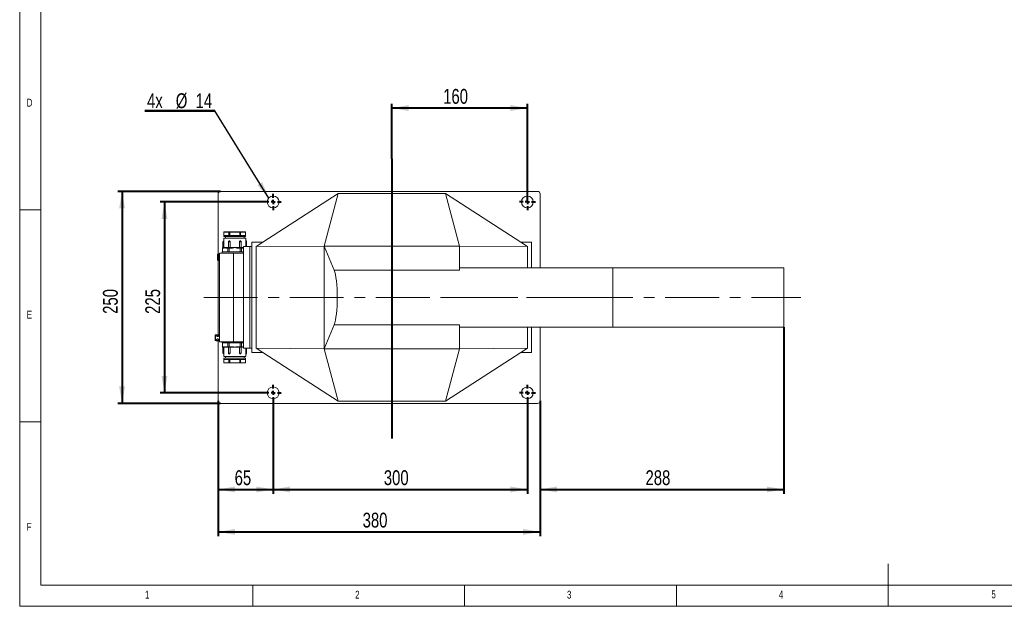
# Model space of a CAD drawing. Header units: millimetres. Extents: x 5 to 583, y 5 to 292.
# Tile 1 of 8: x 5 to 237, y 5 to 143. Entities that reach past the tile are written whole.
import ezdxf

# ---------------------------------------------------------------- set-up
doc = ezdxf.new("R2010")
doc.units = ezdxf.units.MM
doc.linetypes.add('CENTERX2', pattern=[20.32, 12.7, -2.54, 2.54, -2.54])
doc.layers.add('KÓTY_DO_VÝKRESŮ_NA_WEB', color=7, linetype='Continuous', lineweight=40)
doc.styles.add('SLDTEXTSTYLE0', font='TXT', dxfattribs={"width": 0.75})
doc.dimstyles.new('SLDDIMSTYLE0', dxfattribs={"dimtxt": 3.5, "dimasz": 4, "dimexe": 0, "dimexo": 0.0625, "dimgap": 0.875, "dimtad": 1, "dimdec": 1, "dimlfac": 5, "dimrnd": 1e-09, "dimzin": 12, "dimdsep": 46, "dimtxsty": 'SLDTEXTSTYLE0', "dimsah": 1, "dimcen": 0.09, "dimadec": 0, "dimazin": 3, "dimtfac": 1, "dimtofl": 0, "dimtmove": 0, "dimatfit": 3, "dimfxl": 1, "dimfrac": 2, "dimtolj": 1, "dimtzin": 12, "dimarcsym": 0})
doc.dimstyles.new('SLDDIMSTYLE2', dxfattribs={"dimtxt": 0.18, "dimasz": 4, "dimexe": 0, "dimexo": 0.0625, "dimgap": 0, "dimtad": 0, "dimtih": 1, "dimtoh": 1, "dimdec": 0, "dimrnd": 1e-09, "dimzin": 0, "dimdsep": 46, "dimtxsty": 'Standard', "dimsah": 1, "dimcen": 0.09, "dimadec": 0, "dimazin": 0, "dimtfac": 4, "dimtdec": 0, "dimtofl": 0, "dimtmove": 0, "dimatfit": 3, "dimfxl": 1, "dimfrac": 2, "dimtolj": 1, "dimtzin": 0, "dimarcsym": 0})

# ---------------------------------------------------------------- blocks, each defined once
blk = doc.blocks.new('_D_10')
at = {"layer": 'KÓTY_DO_VÝKRESŮ_NA_WEB'}
for p, q in [((92.82, 110.48), (92.82, 123.47)), ((124.82, 100.34), (124.82, 123.47)), ((124.82, 122.47), (92.82, 122.47))]:
    blk.add_line(p, q, dxfattribs=at)
for points in [[(92.82, 122.47), (96.82, 121.77), (96.82, 123.17)], [(124.82, 122.47), (120.82, 123.17), (120.82, 121.77)]]:
    blk.add_solid(points, dxfattribs=at)
at = {"layer": 'KÓTY_DO_VÝKRESŮ_NA_WEB', "insert": (104.94, 126.98), "char_height": 3.5, "attachment_point": 1, "style": 'SLDTEXTSTYLE0'}
blk.add_mtext('160', dxfattribs=at)
blk = doc.blocks.new('_D_11')
at = {"layer": 'KÓTY_DO_VÝKRESŮ_NA_WEB'}
for p, q in [((62.91, 100.33), (38.16, 100.33)), ((39.16, 100.33), (39.16, 55.33)), ((62.91, 55.33), (38.16, 55.33))]:
    blk.add_line(p, q, dxfattribs=at)
for points in [[(39.16, 100.33), (38.46, 96.33), (39.86, 96.33)], [(39.16, 55.33), (39.86, 59.33), (38.46, 59.33)]]:
    blk.add_solid(points, dxfattribs=at)
at = {"layer": 'KÓTY_DO_VÝKRESŮ_NA_WEB', "insert": (34.64, 73.95), "char_height": 3.5, "attachment_point": 1, "rotation": 90, "style": 'SLDTEXTSTYLE0'}
blk.add_mtext('225', dxfattribs=at)
blk = doc.blocks.new('_D_12')
at = {"layer": 'KÓTY_DO_VÝKRESŮ_NA_WEB'}
for p, q in [((52.41, 102.83), (28.16, 102.83)), ((29.16, 102.83), (29.16, 52.83)), ((52.41, 52.83), (28.16, 52.83))]:
    blk.add_line(p, q, dxfattribs=at)
for points in [[(29.16, 102.83), (28.46, 98.83), (29.86, 98.83)], [(29.16, 52.83), (29.86, 56.83), (28.46, 56.83)]]:
    blk.add_solid(points, dxfattribs=at)
at = {"layer": 'KÓTY_DO_VÝKRESŮ_NA_WEB', "insert": (24.64, 73.95), "char_height": 3.5, "attachment_point": 1, "rotation": 90, "style": 'SLDTEXTSTYLE0'}
blk.add_mtext('250', dxfattribs=at)
blk = doc.blocks.new('_D_13')
at = {"layer": 'KÓTY_DO_VÝKRESŮ_NA_WEB'}
for p, q in [((51.82, 53.42), (51.82, 31.55)), ((64.82, 53.42), (64.82, 31.55)), ((51.82, 32.55), (64.82, 32.55))]:
    blk.add_line(p, q, dxfattribs=at)
for points in [[(51.82, 32.55), (55.82, 31.85), (55.82, 33.25)], [(64.82, 32.55), (60.82, 33.25), (60.82, 31.85)]]:
    blk.add_solid(points, dxfattribs=at)
at = {"layer": 'KÓTY_DO_VÝKRESŮ_NA_WEB', "insert": (55.73, 37.07), "char_height": 3.5, "attachment_point": 1, "style": 'SLDTEXTSTYLE0'}
blk.add_mtext('65', dxfattribs=at)
blk = doc.blocks.new('_D_14')
at = {"layer": 'KÓTY_DO_VÝKRESŮ_NA_WEB'}
for p, q in [((64.82, 53.42), (64.82, 31.55)), ((124.82, 53.42), (124.82, 31.55)), ((64.82, 32.55), (124.82, 32.55))]:
    blk.add_line(p, q, dxfattribs=at)
for points in [[(64.82, 32.55), (68.82, 31.85), (68.82, 33.25)], [(124.82, 32.55), (120.82, 33.25), (120.82, 31.85)]]:
    blk.add_solid(points, dxfattribs=at)
at = {"layer": 'KÓTY_DO_VÝKRESŮ_NA_WEB', "insert": (90.94, 37.07), "char_height": 3.5, "attachment_point": 1, "style": 'SLDTEXTSTYLE0'}
blk.add_mtext('300', dxfattribs=at)
blk = doc.blocks.new('_D_15')
at = {"layer": 'KÓTY_DO_VÝKRESŮ_NA_WEB'}
for p, q in [((51.82, 53.42), (51.82, 21.55)), ((127.82, 53.42), (127.82, 21.55)), ((51.82, 22.55), (127.82, 22.55))]:
    blk.add_line(p, q, dxfattribs=at)
for points in [[(51.82, 22.55), (55.82, 21.85), (55.82, 23.25)], [(127.82, 22.55), (123.82, 23.25), (123.82, 21.85)]]:
    blk.add_solid(points, dxfattribs=at)
at = {"layer": 'KÓTY_DO_VÝKRESŮ_NA_WEB', "insert": (85.94, 27.07), "char_height": 3.5, "attachment_point": 1, "style": 'SLDTEXTSTYLE0'}
blk.add_mtext('380', dxfattribs=at)
blk = doc.blocks.new('_D_16')
at = {"layer": 'KÓTY_DO_VÝKRESŮ_NA_WEB'}
for p, q in [((185.34, 70.82), (185.34, 31.55)), ((127.82, 53.42), (127.82, 31.55)), ((127.82, 32.55), (185.34, 32.55))]:
    blk.add_line(p, q, dxfattribs=at)
for points in [[(127.82, 32.55), (131.82, 31.85), (131.82, 33.25)], [(185.34, 32.55), (181.34, 33.25), (181.34, 31.85)]]:
    blk.add_solid(points, dxfattribs=at)
at = {"layer": 'KÓTY_DO_VÝKRESŮ_NA_WEB', "insert": (152.7, 37.07), "char_height": 3.5, "attachment_point": 1, "style": 'SLDTEXTSTYLE0'}
blk.add_mtext('288', dxfattribs=at)
blk = doc.blocks.new('SW_NOTE_4')
at = {"layer": 'KÓTY_DO_VÝKRESŮ_NA_WEB', "color": 0}
for p, q in [((-16.57, 0), (0, 0)), ((0, 0), (-16.57, 0)), ((-16.57, 0), (0, 0)), ((0, 0), (-16.57, 0)), ((-16.57, 0), (0, 0)), ((0, 0), (-16.57, 0))]:
    blk.add_line(p, q, dxfattribs=at)
at = {"layer": 'KÓTY_DO_VÝKRESŮ_NA_WEB', "color": 0, "char_height": 3.5, "attachment_point": 2, "style": 'SLDTEXTSTYLE0'}
for s, insert in [('4x', (-14.16, 4.12)), ('%%c', (-7.87, 4.12)), ('14', (-2.6, 4.12))]:
    blk.add_mtext(s, dxfattribs=dict(at, insert=insert))
blk = doc.blocks.new('SW_CENTERMARKSYMBOL_1')
at = {"layer": 'KÓTY_DO_VÝKRESŮ_NA_WEB', "color": 0}
for p, q in [((-1, 0), (-1.9, 0)), ((0, 0), (-0.5, 0)), ((0, 1), (0, 1.9)), ((0, 0), (0, 0.5)), ((0, 0), (0, -0.5)), ((0, 0), (0.5, 0)), ((1, 0), (1.9, 0)), ((0, -1), (0, -1.9))]:
    blk.add_line(p, q, dxfattribs=at)
blk = doc.blocks.new('SW_CENTERMARKSYMBOL_2')
at = {"layer": 'KÓTY_DO_VÝKRESŮ_NA_WEB', "color": 0}
for p, q in [((-1, 0), (-1.9, 0)), ((0, 0), (-0.5, 0)), ((0, 1), (0, 1.9)), ((0, 0), (0, 0.5)), ((0, 0), (0, -0.5)), ((0, 0), (0.5, 0)), ((1, 0), (1.9, 0)), ((0, -1), (0, -1.9))]:
    blk.add_line(p, q, dxfattribs=at)
blk = doc.blocks.new('SW_CENTERMARKSYMBOL_3')
at = {"layer": 'KÓTY_DO_VÝKRESŮ_NA_WEB', "color": 0}
for p, q in [((-1, 0), (-1.9, 0)), ((0, 0), (-0.5, 0)), ((0, 1), (0, 1.9)), ((0, 0), (0, 0.5)), ((0, 0), (0, -0.5)), ((0, 0), (0.5, 0)), ((1, 0), (1.9, 0)), ((0, -1), (0, -1.9))]:
    blk.add_line(p, q, dxfattribs=at)
blk = doc.blocks.new('SW_CENTERMARKSYMBOL_4')
at = {"layer": 'KÓTY_DO_VÝKRESŮ_NA_WEB', "color": 0}
for p, q in [((-1, 0), (-1.9, 0)), ((0, 0), (-0.5, 0)), ((0, 1), (0, 1.9)), ((0, 0), (0, 0.5)), ((0, 0), (0, -0.5)), ((0, 0), (0.5, 0)), ((1, 0), (1.9, 0)), ((0, -1), (0, -1.9))]:
    blk.add_line(p, q, dxfattribs=at)

msp = doc.modelspace()

# ---------------------------------------------------------------- linework, layer by layer
at = {"color": 7, "linetype": 'Continuous', "lineweight": 0}
for p, q in [((5, 292), (5, 5)), ((10, 287), (10, 10)), ((5, 98.5), (10, 98.5)), ((10, 48.5), (5, 48.5)), ((210, 5), (210, 15)), ((10, 10), (410, 10)), ((60, 5), (60, 10)), ((110, 10), (110, 5)), ((160, 5), (160, 10)), ((5, 5), (415, 5))]:
    msp.add_line(p, q, dxfattribs=at)
at = {"color": 7, "linetype": 'Continuous', "lineweight": 15}
for p, q in [((52.421, 102.83), (127.221, 102.83)), ((62.366, 90.83), (80.138, 102.33)), ((80.138, 102.33), (76.821, 89.93)), ((105.503, 102.33), (80.138, 102.33)), ((108.821, 89.93), (105.503, 102.33)), ((105.503, 102.33), (123.275, 90.83)), ((51.821, 88.083), (51.821, 102.23)), ((127.821, 84.83), (127.821, 102.23)), ((53.187, 92.46), (53.187, 93.22)), ((53.187, 93.22), (53.192, 93.22)), ((53.192, 93.22), (53.192, 92.46)), ((54.392, 93.22), (53.192, 93.22)), ((53.227, 93.26), (54.427, 93.26)), ((54.392, 92.46), (54.392, 93.22)), ((54.392, 93.22), (54.407, 93.22)), ((54.407, 93.22), (54.407, 92.46)), ((54.538, 93.22), (54.407, 93.22)), ((54.427, 93.26), (54.558, 93.26)), ((54.538, 92.46), (54.538, 93.22)), ((54.538, 93.22), (54.558, 93.22)), ((54.558, 93.26), (54.558, 93.22)), ((54.558, 93.26), (56.958, 93.26)), ((54.558, 93.22), (54.558, 92.46)), ((56.958, 93.22), (54.558, 93.22)), ((56.958, 93.22), (56.958, 93.26)), ((56.958, 93.26), (57.089, 93.26)), ((56.958, 92.46), (56.958, 93.22)), ((56.958, 93.22), (56.978, 93.22)), ((56.978, 93.22), (56.978, 92.46)), ((57.109, 93.22), (56.978, 93.22)), ((57.089, 93.26), (58.289, 93.26)), ((57.109, 92.46), (57.109, 93.22)), ((57.109, 93.22), (57.124, 93.22)), ((57.124, 93.22), (57.124, 92.46)), ((58.324, 93.22), (57.124, 93.22)), ((58.324, 92.46), (58.324, 93.22)), ((58.324, 93.22), (58.329, 93.22)), ((58.329, 93.22), (58.329, 92.46)), ((52.96, 90.96), (52.96, 89.56)), ((53.168, 90.96), (52.96, 90.96)), ((53.16, 91.76), (53.16, 91.16)), ((53.16, 91.76), (58.356, 91.76)), ((53.168, 89.56), (53.168, 90.96)), ((53.187, 92.46), (53.187, 92.16)), ((53.188, 92.46), (53.187, 92.46)), ((58.329, 92.16), (53.187, 92.16)), ((54.398, 92.46), (53.188, 92.46)), ((53.558, 92.16), (53.558, 91.76)), ((54.259, 90.96), (54.259, 89.56)), ((54.636, 90.96), (54.259, 90.96)), ((54.407, 92.46), (54.398, 92.46)), ((54.472, 92.46), (54.407, 92.46)), ((54.538, 92.46), (54.472, 92.46)), ((54.548, 92.46), (54.538, 92.46)), ((56.968, 92.46), (54.548, 92.46)), ((54.636, 89.56), (54.636, 90.96)), ((56.88, 90.96), (56.88, 89.56)), ((57.257, 90.96), (56.88, 90.96)), ((56.978, 92.46), (56.968, 92.46)), ((57.043, 92.46), (56.978, 92.46)), ((57.109, 92.46), (57.043, 92.46)), ((57.118, 92.46), (57.109, 92.46)), ((58.328, 92.46), (57.118, 92.46)), ((57.257, 89.56), (57.257, 90.96)), ((57.958, 91.76), (57.958, 92.16)), ((58.329, 92.46), (58.328, 92.46)), ((58.329, 92.16), (58.329, 92.46)), ((58.348, 90.96), (58.348, 89.83)), ((58.556, 90.96), (58.348, 90.96)), ((58.356, 91.16), (58.356, 91.76)), ((58.556, 89.83), (58.556, 90.96)), ((59.821, 90.83), (59.821, 64.83)), ((62.366, 90.83), (59.821, 90.83)), ((60.821, 89.83), (62.366, 90.83)), ((123.275, 90.83), (124.821, 89.83)), ((123.275, 90.83), (125.821, 90.83)), ((125.821, 90.83), (125.821, 84.83)), ((52.758, 88.56), (52.758, 88.28)), ((52.758, 88.56), (57.821, 88.56)), ((52.858, 89.46), (52.858, 88.56)), ((53.151, 89.46), (52.858, 89.46)), ((52.958, 89.56), (53.238, 89.56)), ((53.238, 89.56), (53.508, 89.56)), ((53.508, 89.56), (53.951, 89.56)), ((54.158, 89.46), (53.865, 89.46)), ((53.951, 89.56), (54.231, 89.56)), ((54.158, 89.46), (54.158, 88.56)), ((54.458, 89.46), (54.158, 89.46)), ((54.231, 89.56), (54.485, 89.56)), ((55.044, 89.46), (54.458, 89.46)), ((54.458, 89.46), (54.458, 88.56)), ((54.485, 89.56), (55.044, 89.56)), ((55.044, 89.56), (55.758, 89.56)), ((55.044, 89.46), (55.044, 89.56)), ((55.758, 89.56), (56.472, 89.56)), ((56.472, 89.46), (56.472, 89.56)), ((56.472, 89.56), (57.031, 89.56)), ((57.058, 89.46), (56.472, 89.46)), ((57.031, 89.56), (57.285, 89.56)), ((57.358, 89.46), (57.058, 89.46)), ((57.058, 89.46), (57.058, 88.56)), ((57.285, 89.56), (57.564, 89.56)), ((57.358, 89.46), (57.358, 88.56)), ((57.651, 89.46), (57.358, 89.46)), ((57.564, 89.56), (57.821, 89.56)), ((57.821, 89.83), (57.821, 65.83)), ((57.821, 89.83), (59.321, 89.83)), ((59.321, 89.83), (59.321, 65.83)), ((59.321, 89.83), (59.821, 89.83)), ((76.821, 89.93), (60.821, 89.83)), ((60.821, 89.83), (60.821, 65.83)), ((76.821, 65.73), (76.821, 89.93)), ((79.201, 84.289), (76.821, 89.93)), ((108.821, 89.93), (76.821, 89.93)), ((108.821, 84.289), (108.821, 89.93)), ((124.821, 89.83), (108.821, 89.93)), ((124.821, 84.83), (124.821, 89.83)), ((51.678, 86.811), (51.678, 87.86)), ((51.821, 69.025), (51.821, 86.59)), ((51.878, 88.11), (51.878, 88.101)), ((51.878, 86.57), (51.878, 86.56)), ((52.158, 88.135), (51.897, 88.112)), ((51.897, 88.112), (51.897, 86.558)), ((51.897, 86.558), (52.158, 86.535)), ((52.158, 88.28), (52.158, 67.38)), ((52.158, 88.28), (55.458, 88.28)), ((55.458, 88.28), (55.458, 67.38)), ((55.458, 88.28), (57.821, 88.28)), ((79.201, 84.289), (108.821, 84.289)), ((145.021, 84.83), (108.821, 84.83)), ((185.341, 84.83), (145.021, 84.83)), ((145.021, 70.83), (145.021, 84.83)), ((185.341, 70.83), (185.341, 84.83)), ((79.201, 71.371), (76.821, 65.73)), ((79.201, 71.371), (108.821, 71.371)), ((108.821, 65.73), (108.821, 71.371)), ((108.821, 70.83), (145.021, 70.83)), ((124.821, 65.83), (124.821, 70.83)), ((125.821, 70.83), (125.821, 64.83)), ((127.821, 53.43), (127.821, 70.83)), ((145.021, 70.83), (185.341, 70.83)), ((51.158, 67.676), (51.158, 68.974)), ((51.198, 69.015), (51.198, 67.635)), ((51.378, 69.015), (51.198, 69.015)), ((51.378, 67.635), (51.198, 67.635)), ((52.158, 69.025), (51.378, 69.025)), ((51.378, 69.025), (51.378, 69.015)), ((51.378, 67.625), (51.378, 67.635)), ((51.378, 67.625), (52.158, 67.625)), ((51.821, 53.43), (51.821, 67.625)), ((52.158, 67.38), (55.458, 67.38)), ((52.758, 67.38), (52.758, 67.1)), ((57.821, 67.1), (52.758, 67.1)), ((52.858, 66.2), (52.858, 67.1)), ((52.858, 66.2), (53.151, 66.2)), ((53.238, 66.1), (52.958, 66.1)), ((52.96, 66.1), (52.96, 64.7)), ((53.168, 64.7), (53.168, 66.1)), ((53.508, 66.1), (53.238, 66.1)), ((53.951, 66.1), (53.508, 66.1)), ((53.865, 66.2), (54.158, 66.2)), ((54.231, 66.1), (53.951, 66.1)), ((54.158, 66.2), (54.158, 67.1)), ((54.158, 66.2), (54.458, 66.2)), ((54.485, 66.1), (54.231, 66.1)), ((54.259, 66.1), (54.259, 64.7)), ((54.458, 66.2), (54.458, 67.1)), ((54.458, 66.2), (55.044, 66.2)), ((55.044, 66.1), (54.485, 66.1)), ((54.636, 64.7), (54.636, 66.1)), ((55.044, 66.1), (55.044, 66.2)), ((55.758, 66.1), (55.044, 66.1)), ((55.458, 67.38), (57.821, 67.38)), ((56.472, 66.1), (55.758, 66.1)), ((56.472, 66.2), (56.472, 66.1)), ((56.472, 66.2), (57.058, 66.2)), ((57.031, 66.1), (56.472, 66.1)), ((56.88, 66.1), (56.88, 64.7)), ((57.285, 66.1), (57.031, 66.1)), ((57.058, 66.2), (57.058, 67.1)), ((57.058, 66.2), (57.358, 66.2)), ((57.257, 64.7), (57.257, 66.1)), ((57.564, 66.1), (57.285, 66.1)), ((57.358, 66.2), (57.358, 67.1)), ((57.358, 66.2), (57.651, 66.2)), ((57.821, 66.1), (57.564, 66.1)), ((59.321, 65.83), (57.821, 65.83)), ((58.348, 65.83), (58.348, 64.7)), ((58.556, 64.7), (58.556, 65.83)), ((59.821, 65.83), (59.321, 65.83)), ((76.821, 65.73), (60.821, 65.83)), ((60.821, 65.83), (62.366, 64.83)), ((108.821, 65.73), (76.821, 65.73)), ((80.138, 53.33), (76.821, 65.73)), ((108.821, 65.73), (105.503, 53.33)), ((124.821, 65.83), (108.821, 65.73)), ((124.821, 65.83), (123.275, 64.83)), ((52.96, 64.7), (53.168, 64.7)), ((53.16, 64.5), (53.16, 63.9)), ((58.356, 63.9), (53.16, 63.9)), ((53.187, 63.5), (53.187, 63.2)), ((53.187, 63.5), (58.329, 63.5)), ((53.187, 62.44), (53.187, 63.2)), ((53.187, 63.2), (53.188, 63.2)), ((53.188, 63.2), (54.398, 63.2)), ((53.192, 63.2), (53.192, 62.44)), ((53.558, 63.9), (53.558, 63.5)), ((54.259, 64.7), (54.636, 64.7)), ((54.392, 62.44), (54.392, 63.2)), ((54.398, 63.2), (54.407, 63.2)), ((54.407, 63.2), (54.407, 62.44)), ((54.407, 63.2), (54.472, 63.2)), ((54.472, 63.2), (54.538, 63.2)), ((54.538, 62.44), (54.538, 63.2)), ((54.538, 63.2), (54.548, 63.2)), ((54.548, 63.2), (56.968, 63.2)), ((54.558, 63.2), (54.558, 62.44)), ((56.88, 64.7), (57.257, 64.7)), ((56.958, 62.44), (56.958, 63.2)), ((56.968, 63.2), (56.978, 63.2)), ((56.978, 63.2), (56.978, 62.44)), ((56.978, 63.2), (57.043, 63.2)), ((57.043, 63.2), (57.109, 63.2)), ((57.109, 62.44), (57.109, 63.2)), ((57.109, 63.2), (57.118, 63.2)), ((57.118, 63.2), (58.328, 63.2)), ((57.124, 63.2), (57.124, 62.44)), ((57.958, 63.5), (57.958, 63.9)), ((58.324, 62.44), (58.324, 63.2)), ((58.328, 63.2), (58.329, 63.2)), ((58.329, 63.2), (58.329, 63.5)), ((58.329, 63.2), (58.329, 62.44)), ((58.348, 64.7), (58.556, 64.7)), ((58.356, 63.9), (58.356, 64.5)), ((62.366, 64.83), (59.821, 64.83)), ((62.366, 64.83), (80.138, 53.33)), ((105.503, 53.33), (123.275, 64.83)), ((123.275, 64.83), (125.821, 64.83)), ((53.192, 62.44), (53.187, 62.44)), ((53.192, 62.44), (54.392, 62.44)), ((54.427, 62.4), (53.227, 62.4)), ((54.407, 62.44), (54.392, 62.44)), ((54.407, 62.44), (54.538, 62.44)), ((54.558, 62.4), (54.427, 62.4)), ((54.558, 62.44), (54.538, 62.44)), ((54.558, 62.44), (56.958, 62.44)), ((54.558, 62.44), (54.558, 62.4)), ((56.958, 62.4), (54.558, 62.4)), ((56.978, 62.44), (56.958, 62.44)), ((56.958, 62.4), (56.958, 62.44)), ((57.089, 62.4), (56.958, 62.4)), ((56.978, 62.44), (57.109, 62.44)), ((58.289, 62.4), (57.089, 62.4)), ((57.124, 62.44), (57.109, 62.44)), ((57.124, 62.44), (58.324, 62.44)), ((58.329, 62.44), (58.324, 62.44)), ((52.421, 52.83), (127.221, 52.83)), ((80.138, 53.33), (105.503, 53.33))]:
    msp.add_line(p, q, dxfattribs=at)
at = {"color": 7, "linetype": 'Continuous', "lineweight": 15, "flags": 128}
for points in [[(54.427, 93.26), (54.423, 93.259), (54.419, 93.257), (54.415, 93.253), (54.412, 93.248), (54.41, 93.242), (54.408, 93.235), (54.407, 93.228), (54.407, 93.22)], [(54.538, 93.22), (54.538, 93.228), (54.54, 93.235), (54.541, 93.242), (54.544, 93.248), (54.547, 93.253), (54.55, 93.257), (54.554, 93.259), (54.558, 93.26)], [(56.958, 93.26), (56.962, 93.259), (56.965, 93.257), (56.969, 93.253), (56.972, 93.248), (56.974, 93.242), (56.976, 93.235), (56.977, 93.228), (56.978, 93.22)], [(57.109, 93.22), (57.109, 93.228), (57.108, 93.235), (57.106, 93.242), (57.103, 93.248), (57.1, 93.253), (57.097, 93.257), (57.093, 93.259), (57.089, 93.26)], [(51.761, 68.601), (51.803, 68.614), (51.873, 68.66), (51.921, 68.722), (51.934, 68.755), (51.938, 68.787), (51.934, 68.816), (51.921, 68.842), (51.873, 68.88), (51.802, 68.901), (51.761, 68.906), (51.718, 68.908), (51.674, 68.906), (51.633, 68.901), (51.562, 68.88), (51.515, 68.842), (51.502, 68.816), (51.498, 68.786), (51.502, 68.755), (51.515, 68.722), (51.562, 68.66), (51.633, 68.614), (51.675, 68.601), (51.718, 68.597), (51.718, 68.597)], [(54.407, 62.44), (54.407, 62.432), (54.408, 62.425), (54.41, 62.418), (54.412, 62.412), (54.415, 62.407), (54.419, 62.403), (54.423, 62.401), (54.427, 62.4)], [(54.558, 62.4), (54.554, 62.401), (54.55, 62.403), (54.547, 62.407), (54.544, 62.412), (54.541, 62.418), (54.54, 62.425), (54.538, 62.432), (54.538, 62.44)], [(56.978, 62.44), (56.977, 62.432), (56.976, 62.425), (56.974, 62.418), (56.972, 62.412), (56.969, 62.407), (56.965, 62.403), (56.962, 62.401), (56.958, 62.4)], [(57.089, 62.4), (57.093, 62.401), (57.097, 62.403), (57.1, 62.407), (57.103, 62.412), (57.106, 62.418), (57.108, 62.425), (57.109, 62.432), (57.109, 62.44)]]:
    msp.add_lwpolyline(points, dxfattribs=at)
at = {"color": 7, "linetype": 'Continuous', "lineweight": 15}
for centre in [(64.821, 100.33), (124.821, 100.33), (64.821, 55.33), (124.821, 55.33)]:
    msp.add_circle(centre, 1.4, dxfattribs=at)
for centre, radius, start, end in [((52.421, 102.23), 0.6, 90, 180), ((127.221, 102.23), 0.6, 0, 90), ((53.227, 93.22), 0.04, 90, 180), ((53.23, 93.223), 0.0376, 94.40579, 183.80641), ((54.429, 93.223), 0.0376, 94.40579, 183.80641), ((57.086, 93.223), 0.0376, 356.19359, 85.59421), ((58.286, 93.223), 0.0376, 356.18923, 85.59369), ((58.289, 93.22), 0.04, 0, 90), ((53.16, 90.96), 0.2, 90.02655, 180), ((54.459, 90.96), 0.2, 90.40882, 180), ((57.057, 90.96), 0.2, 0, 90.4331), ((58.356, 90.96), 0.2, 0, 90.02766), ((52.958, 89.46), 0.1, 90, 180), ((53.245, 89.466), 0.094, 94.40148, 183.81141), ((53.959, 89.466), 0.094, 94.40148, 183.81141), ((57.557, 89.466), 0.094, 356.18967, 85.59745), ((51.918, 87.873), 0.24, 95, 99.59407), ((51.918, 86.797), 0.24, 260.40593, 265), ((52.958, 66.2), 0.1, 180, 270), ((53.245, 66.194), 0.094, 176.18859, 265.59852), ((53.959, 66.194), 0.094, 176.18859, 265.59852), ((57.557, 66.194), 0.094, 274.40255, 3.81033), ((53.16, 64.7), 0.2, 180, 270), ((54.459, 64.7), 0.2, 180, 270), ((57.057, 64.7), 0.2, 270, 0), ((58.356, 64.7), 0.2, 270, 0), ((53.227, 62.44), 0.04, 180, 270), ((53.23, 62.438), 0.0376, 176.19359, 265.59421), ((54.429, 62.438), 0.0376, 176.19359, 265.59421), ((57.086, 62.438), 0.0376, 274.40579, 3.80641), ((58.286, 62.438), 0.0376, 274.40631, 3.81077), ((58.289, 62.44), 0.04, 270, 0), ((52.421, 53.43), 0.6, 180, 270), ((127.221, 53.43), 0.6, 270, 0)]:
    msp.add_arc(centre, radius, start, end, dxfattribs=at)
for centre, major_axis, ratio, start_param, end_param in [((54.231, 89.46), (0, 0.1), 0.7320508, 0, 1.5707963), ((54.485, 89.46), (0, 0.1), 0.2679492, 0, 1.5707963), ((57.031, 89.46), (0, 0.1), 0.2679492, 4.712389, 6.2831853), ((57.285, 89.46), (0, 0.1), 0.7320508, 4.712389, 6.2831853), ((78.725, 77.83), (0, 7), 0.176327, 3.5374356, 5.8873424), ((51.718, 68.325), (0, -0.311), 0.7071068, 2.6543606, 3.5245384), ((54.231, 66.2), (0, 0.1), 0.7320508, 1.5707963, 3.1415927), ((54.485, 66.2), (0, 0.1), 0.2679492, 1.5707963, 3.1415927), ((57.031, 66.2), (0, 0.1), 0.2679492, 3.1415927, 4.712389), ((57.285, 66.2), (0, 0.1), 0.7320508, 3.1415927, 4.712389)]:
    msp.add_ellipse(centre, major_axis=major_axis, ratio=ratio, start_param=start_param, end_param=end_param, dxfattribs=at)
for points, knots in [([(53.16, 91.16), (53.16, 91.158), (53.16, 91.154), (53.163, 91.119), (53.165, 91.069), (53.167, 91.012), (53.167, 90.975), (53.168, 90.96)], [0, 0, 0, 0, 0.21419, 0.4283706, 0.6427726, 0.8574244, 1, 1, 1, 1]), ([(54.459, 91.16), (54.478, 91.158), (54.517, 91.154), (54.57, 91.119), (54.611, 91.069), (54.633, 91.012), (54.635, 90.975), (54.636, 90.96)], [0, 0, 0, 0, 0.2141933, 0.4283691, 0.6427729, 0.8574248, 1, 1, 1, 1]), ([(56.88, 90.96), (56.882, 90.983), (56.886, 91.028), (56.917, 91.087), (56.962, 91.133), (57.012, 91.157), (57.044, 91.159), (57.057, 91.16)], [0, 0, 0, 0, 0.2145852, 0.4291638, 0.6438259, 0.8584303, 1, 1, 1, 1]), ([(58.348, 90.96), (58.348, 90.983), (58.349, 91.028), (58.351, 91.087), (58.354, 91.133), (58.356, 91.157), (58.356, 91.159), (58.356, 91.16)], [0, 0, 0, 0, 0.2145852, 0.4291667, 0.6438271, 0.8584336, 1, 1, 1, 1]), ([(53.508, 89.56), (53.507, 89.56), (53.422, 89.526), (53.304, 89.474), (53.184, 89.463), (53.151, 89.46)], [0, 0, 0, 0, 0.0061923, 0.7223711, 1, 1, 1, 1]), ([(53.865, 89.46), (53.831, 89.463), (53.712, 89.474), (53.594, 89.526), (53.509, 89.56), (53.508, 89.56)], [0, 0, 0, 0, 0.2776284, 0.993804, 1, 1, 1, 1]), ([(55.758, 89.56), (55.756, 89.56), (55.586, 89.526), (55.35, 89.474), (55.111, 89.463), (55.044, 89.46)], [0, 0, 0, 0, 0.0061947, 0.72237, 1, 1, 1, 1]), ([(56.472, 89.46), (56.405, 89.463), (56.166, 89.474), (55.93, 89.526), (55.759, 89.56), (55.758, 89.56)], [0, 0, 0, 0, 0.27763, 0.9938053, 1, 1, 1, 1]), ([(57.821, 89.496), (57.798, 89.487), (57.742, 89.465), (57.684, 89.462), (57.651, 89.46)], [0, 0, 0, 0, 0.41458728, 1, 1, 1, 1]), ([(51.678, 87.86), (51.679, 87.881), (51.683, 87.931), (51.713, 87.993), (51.76, 88.048), (51.814, 88.085), (51.859, 88.096), (51.878, 88.101)], [0, 0, 0, 0, 0.1886429, 0.4374181, 0.5916686, 0.8280344, 1, 1, 1, 1]), ([(51.878, 86.57), (51.867, 86.572), (51.831, 86.58), (51.773, 86.61), (51.717, 86.669), (51.683, 86.739), (51.68, 86.789), (51.678, 86.811)], [0, 0, 0, 0, 0.09516, 0.3301829, 0.5663703, 0.8051335, 1, 1, 1, 1]), ([(51.158, 68.974), (51.158, 68.979), (51.159, 68.988), (51.166, 69), (51.177, 69.009), (51.188, 69.014), (51.195, 69.015), (51.198, 69.015)], [0, 0, 0, 0, 0.219089, 0.438244, 0.6555382, 0.8695087, 1, 1, 1, 1]), ([(51.198, 67.635), (51.193, 67.636), (51.185, 67.637), (51.173, 67.644), (51.164, 67.654), (51.159, 67.665), (51.158, 67.673), (51.158, 67.676)], [0, 0, 0, 0, 0.21059643, 0.42113308, 0.63299266, 0.84788409, 1, 1, 1, 1]), ([(51.718, 68.597), (51.702, 68.598), (51.669, 68.6), (51.607, 68.621), (51.539, 68.668), (51.485, 68.743), (51.465, 68.822), (51.485, 68.89), (51.539, 68.937), (51.607, 68.96), (51.669, 68.969), (51.718, 68.971), (51.767, 68.969), (51.829, 68.96), (51.897, 68.937), (51.951, 68.89), (51.97, 68.822), (51.951, 68.743), (51.897, 68.668), (51.829, 68.621), (51.767, 68.6), (51.734, 68.598), (51.718, 68.597)], [0, 0, 0, 0, 0.0301881, 0.0607243, 0.122386, 0.1855846, 0.2498575, 0.3142914, 0.3776127, 0.4392348, 0.4696683, 0.4999743, 0.5302864, 0.5606794, 0.6224438, 0.6857452, 0.7500274, 0.8143407, 0.877636, 0.9393065, 0.969757, 1, 1, 1, 1]), ([(51.718, 67.68), (51.702, 67.681), (51.669, 67.681), (51.607, 67.69), (51.539, 67.713), (51.485, 67.761), (51.465, 67.828), (51.485, 67.907), (51.539, 67.982), (51.607, 68.029), (51.669, 68.05), (51.718, 68.055), (51.767, 68.05), (51.829, 68.029), (51.897, 67.982), (51.951, 67.907), (51.97, 67.828), (51.951, 67.761), (51.897, 67.713), (51.829, 67.69), (51.767, 67.681), (51.734, 67.681), (51.718, 67.68)], [0, 0, 0, 0, 0.0301882, 0.0607242, 0.1223862, 0.1855848, 0.2498576, 0.3142912, 0.3776129, 0.4392351, 0.4696685, 0.4999745, 0.5302866, 0.5606795, 0.6224444, 0.6857449, 0.7500272, 0.8143407, 0.877636, 0.9393063, 0.969757, 1, 1, 1, 1]), ([(51.674, 68.049), (51.66, 68.045), (51.618, 68.034), (51.558, 67.993), (51.518, 67.939), (51.501, 67.895), (51.496, 67.863), (51.501, 67.834), (51.518, 67.799), (51.558, 67.767), (51.619, 67.75), (51.674, 67.743), (51.703, 67.742), (51.718, 67.742)], [0, 0, 0, 0, 0.06551076, 0.19883854, 0.33234418, 0.3992784, 0.46617113, 0.53266527, 0.5996639, 0.73291498, 0.86633116, 0.93337841, 1, 1, 1, 1]), ([(51.718, 67.742), (51.732, 67.742), (51.762, 67.743), (51.817, 67.75), (51.877, 67.767), (51.918, 67.799), (51.935, 67.834), (51.939, 67.863), (51.935, 67.895), (51.918, 67.939), (51.877, 67.993), (51.817, 68.034), (51.776, 68.045), (51.762, 68.049)], [0, 0, 0, 0, 0.0667361, 0.1335864, 0.2670121, 0.4004524, 0.4674085, 0.5340163, 0.6009496, 0.6675133, 0.8009604, 0.9345834, 1, 1, 1, 1]), ([(53.151, 66.2), (53.184, 66.197), (53.304, 66.187), (53.422, 66.135), (53.507, 66.1), (53.508, 66.1)], [0, 0, 0, 0, 0.2776289, 0.9938077, 1, 1, 1, 1]), ([(53.508, 66.1), (53.509, 66.1), (53.594, 66.134), (53.712, 66.187), (53.831, 66.197), (53.865, 66.2)], [0, 0, 0, 0, 0.006196, 0.7223716, 1, 1, 1, 1]), ([(55.044, 66.2), (55.111, 66.197), (55.35, 66.187), (55.586, 66.134), (55.756, 66.1), (55.758, 66.1)], [0, 0, 0, 0, 0.27763, 0.9938053, 1, 1, 1, 1]), ([(55.758, 66.1), (55.759, 66.1), (55.93, 66.134), (56.166, 66.187), (56.405, 66.197), (56.472, 66.2)], [0, 0, 0, 0, 0.0061947, 0.72237, 1, 1, 1, 1]), ([(57.651, 66.2), (57.684, 66.198), (57.742, 66.195), (57.798, 66.173), (57.821, 66.164)], [0, 0, 0, 0, 0.58541272, 1, 1, 1, 1]), ([(53.168, 64.7), (53.167, 64.678), (53.167, 64.633), (53.165, 64.573), (53.162, 64.528), (53.16, 64.504), (53.16, 64.501), (53.16, 64.5)], [0, 0, 0, 0, 0.2145853, 0.4291665, 0.6438269, 0.8584336, 1, 1, 1, 1]), ([(54.636, 64.7), (54.634, 64.678), (54.63, 64.633), (54.599, 64.573), (54.554, 64.528), (54.504, 64.504), (54.472, 64.501), (54.459, 64.5)], [0, 0, 0, 0, 0.2145845, 0.4291681, 0.6438246, 0.8584298, 1, 1, 1, 1]), ([(57.057, 64.5), (57.037, 64.502), (56.998, 64.507), (56.945, 64.541), (56.905, 64.592), (56.883, 64.648), (56.881, 64.685), (56.88, 64.7)], [0, 0, 0, 0, 0.2141927, 0.4283754, 0.6427728, 0.8574242, 1, 1, 1, 1]), ([(58.356, 64.5), (58.356, 64.502), (58.355, 64.507), (58.353, 64.541), (58.35, 64.592), (58.349, 64.648), (58.348, 64.685), (58.348, 64.7)], [0, 0, 0, 0, 0.21419, 0.4283706, 0.6427724, 0.8574245, 1, 1, 1, 1])]:
    msp.add_open_spline(points, degree=3, knots=knots, dxfattribs=at)
at = {"layer": 'KÓTY_DO_VÝKRESŮ_NA_WEB'}
msp.add_line((92.821, 110.467), (92.821, 44.554), dxfattribs=at)
at = {"layer": 'KÓTY_DO_VÝKRESŮ_NA_WEB', "linetype": 'CENTERX2', "lineweight": 0}
for p, q in [((48.421, 77.83), (131.221, 77.83)), ((104.821, 77.83), (149.021, 77.83)), ((137.041, 77.83), (189.341, 77.83))]:
    msp.add_line(p, q, dxfattribs=at)

# ---------------------------------------------------------------- block references
at = {"layer": 'KÓTY_DO_VÝKRESŮ_NA_WEB'}
for name, p in [('SW_NOTE_4', (51.071, 121.833)), ('SW_CENTERMARKSYMBOL_2', (64.821, 100.33)), ('SW_CENTERMARKSYMBOL_3', (124.821, 100.33)), ('SW_CENTERMARKSYMBOL_1', (64.821, 55.33)), ('SW_CENTERMARKSYMBOL_4', (124.821, 55.33))]:
    msp.add_blockref(name, p, dxfattribs=at)

# ---------------------------------------------------------------- texts
at = {"color": 7, "linetype": 'Continuous', "lineweight": 0, "char_height": 1.852, "attachment_point": 1, "style": 'SLDTEXTSTYLE0'}
for s, insert in [('D', (6.667, 124.668)), ('E', (6.667, 74.668)), ('F', (6.667, 24.668)), ('1', (34.583, 8.668)), ('2', (84.167, 8.668)), ('3', (134.167, 8.668)), ('4', (184.167, 8.668)), ('5', (234.338, 8.747))]:
    msp.add_mtext(s, dxfattribs=dict(at, insert=insert))

# ---------------------------------------------------------------- dimensions: what is measured, and where the dimension line sits
at = {"layer": 'KÓTY_DO_VÝKRESŮ_NA_WEB'}
for base, p1, p2, picture, middle in [((92.821, 122.467), (124.821, 100.33), (92.821, 110.467), '_D_10', (108.821, 122.467)), ((64.821, 32.554), (51.821, 53.43), (64.821, 53.43), '_D_13', (58.321, 32.554)), ((127.821, 22.554), (51.821, 53.43), (127.821, 53.43), '_D_15', (89.821, 22.554)), ((124.821, 32.554), (64.821, 53.43), (124.821, 53.43), '_D_14', (94.821, 32.554))]:
    dim = msp.add_linear_dim(base=base, p1=p1, p2=p2, dimstyle='SLDDIMSTYLE0', dxfattribs=at)
    dim.commit()
    dim.dimension.update_dxf_attribs({"geometry": picture, "text_midpoint": middle, "dimtype": 160})
for base, p1, p2, picture, middle in [((29.156, 52.83), (52.421, 102.83), (52.421, 52.83), '_D_12', (29.156, 77.83)), ((39.156, 55.33), (62.921, 100.33), (62.921, 55.33), '_D_11', (39.156, 77.83))]:
    dim = msp.add_linear_dim(base=base, p1=p1, p2=p2, angle=90, dimstyle='SLDDIMSTYLE0', dxfattribs=at)
    dim.commit()
    dim.dimension.update_dxf_attribs({"geometry": picture, "text_midpoint": middle, "dimtype": 160})
dim = msp.add_linear_dim(base=(185.341, 32.554), p1=(127.821, 53.43), p2=(185.341, 70.83), text='288', dimstyle='SLDDIMSTYLE0', dxfattribs=at)
dim.commit()
dim.dimension.update_dxf_attribs({"geometry": '_D_16', "text_midpoint": (156.581, 32.554), "dimtype": 160})

# ---------------------------------------------------------------- leaders
msp.add_leader([(63.769, 101.254), (51.071, 121.833)], dimstyle='SLDDIMSTYLE2', dxfattribs=at)

doc.saveas('drawing.dxf')
